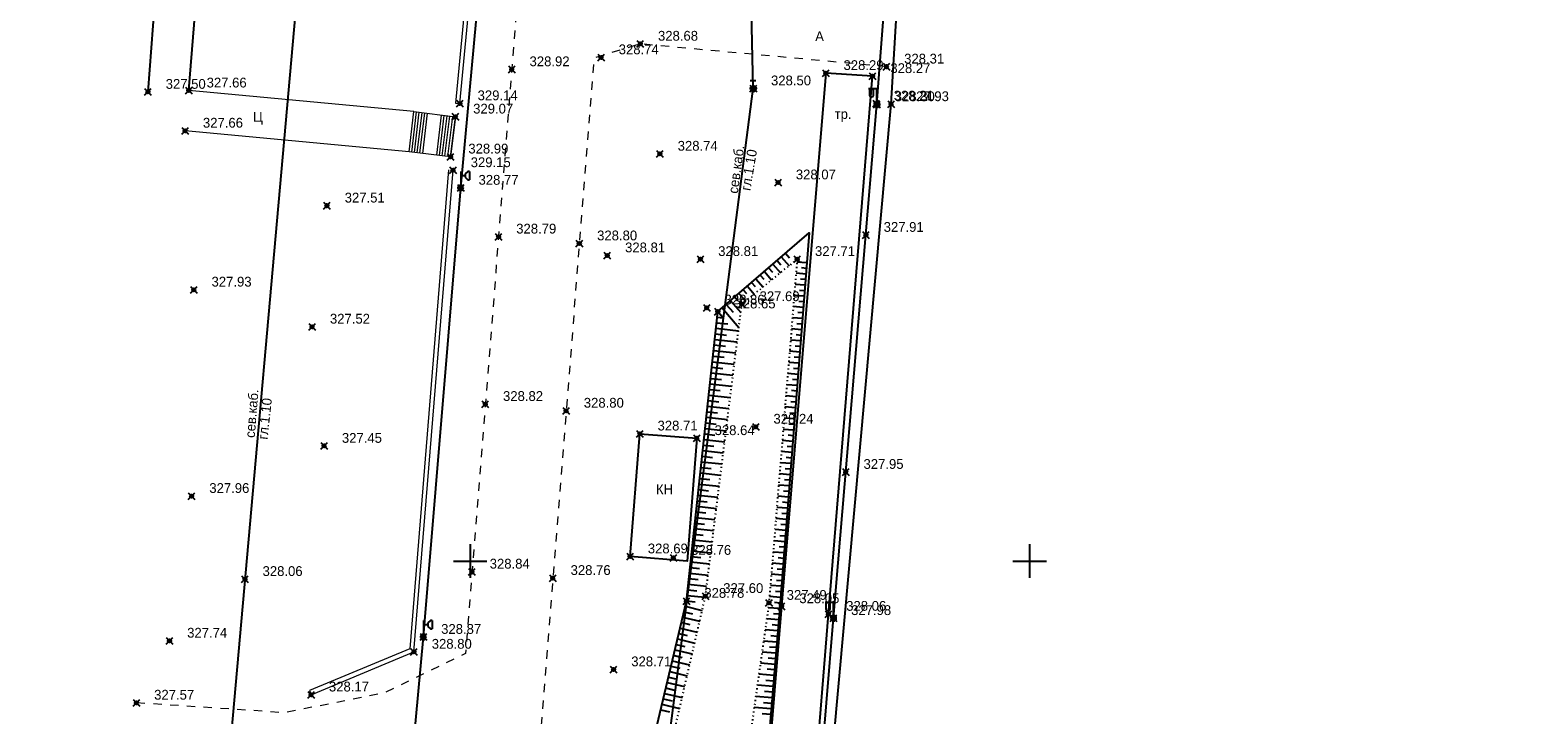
# Model space of a CAD drawing. Header units: metres. Extents: x 705573 to 711566, y 4301675 to 4311183.
# Tile 223 of 256: x 708239 to 708374, y 4310118 to 4310179. Entities that reach past the tile are written whole.
import ezdxf

# ---------------------------------------------------------------- set-up
doc = ezdxf.new("R2010")
doc.units = ezdxf.units.M
doc.header["$LTSCALE"] = 0.5
doc.header["$PDMODE"] = 35
doc.header["$PDSIZE"] = 0.3
for name, pattern in [('Auto_Street_NotBorder_Line_m1', [3, 1.5, -1.5]), ('ДОРОГИ_СТРОЯЩ', [9, 8, -1]), ('Контура низ откосов  Штриховая 0.1-0.5 - - - - - - -', [0.6, 0.1, -0.5])]:
    doc.linetypes.add(name, pattern=pattern)
for name, color, linetype in [('(001) Сетка', 92, 'Continuous'), ('(004) Точки рельефа', 7, 'Continuous'), ('(007) Здания', 7, 'Continuous'), ('(013) Газ', 30, 'ИК_Газопровод -------г--------'), ('(016) Кабель', 1, 'Continuous'), ('(019) Связь', 3, 'ИК_КАБ_СВЯЗИ'), ('(022) Возд. Линии', 7, 'Continuous'), ('(025) Дорога', 7, 'Continuous'), ('(035) Откосы', 7, 'Continuous')]:
    doc.layers.add(name, color=color, linetype=linetype)
doc.layers.add('AUTO#_ROADS_EXIST_L', color=7, linetype='Continuous', lineweight=15, true_color=0x000000)
doc.styles.add('BM-431', font='txt')
doc.styles.add('D-431', font='txt')
doc.styles.add('P-131', font='txt')
doc.styles.add('S', font='txtwr', dxfattribs={"oblique": 15})
doc.styles.get("Standard").update_dxf_attribs({"font": 'times.ttf'})
doc.linetypes.add('GAZ_VOZDUSH', pattern='A,1,-2,["~",Standard,S=3,R=0,X=-1.5,Y=-1.5],-1,10', length=14)
doc.linetypes.add('ИК_Газопровод -------г--------', pattern='A,9,-0.6,["Г",Standard,S=1.2,R=0,X=0,Y=-0.6],-1.2', length=10.8)
doc.linetypes.add('ИК_КАБ_СВЯЗИ', pattern='A,4,["o",Standard,S=0.5,R=0,X=0,Y=-0.125],4,-2', length=10)
doc.linetypes.add('ИК_Э_КАБ_ВН', pattern='A,8,-2,["<<",Standard,S=1,R=0,X=0,Y=-0.5],8,[">>",Standard,S=1,R=0,X=-1,Y=-0.5],-2', length=20)
doc.linetypes.add('ИК_Э_КАБ_НН', pattern='A,8,-2,["<",Standard,S=1,R=0,X=0,Y=-0.5],8,[">",Standard,S=1,R=0,X=-0.5,Y=-0.5],-2', length=20)

# ---------------------------------------------------------------- blocks, each defined once
blk = doc.blocks.new('*X15')
at = {"color": 0}
for p, q in [((9.69, 5.39), (10.3, 5.39)), ((9.71, 5.4), (10.29, 5.4)), ((9.72, 5.41), (10.27, 5.41)), ((9.74, 5.42), (10.26, 5.42)), ((9.75, 5.43), (10.24, 5.43)), ((9.77, 5.44), (10.22, 5.44)), ((9.79, 5.45), (10.2, 5.45)), ((9.82, 5.46), (10.18, 5.46)), ((9.85, 5.47), (10.15, 5.47)), ((9.88, 5.48), (10.11, 5.48)), ((9.94, 5.49), (10.05, 5.49)), ((9.5, 5.08), (10.49, 5.08)), ((9.5, 5.07), (10.49, 5.07)), ((9.5, 5.06), (10.49, 5.06)), ((9.5, 5.05), (10.49, 5.05)), ((9.5, 5.04), (10.49, 5.04)), ((9.5, 5.03), (10.49, 5.03)), ((9.5, 5.02), (10.5, 5.02)), ((9.5, 5.01), (10.5, 5.01)), ((9.5, 5), (10.5, 5)), ((9.5, 4.99), (10.5, 4.99)), ((9.5, 4.98), (10.5, 4.98)), ((9.5, 4.97), (10.5, 4.97)), ((9.5, 4.96), (10.49, 4.96)), ((9.5, 4.95), (10.49, 4.95)), ((9.5, 4.94), (10.49, 4.94)), ((9.5, 4.93), (10.49, 4.93)), ((9.5, 4.92), (10.49, 4.92)), ((9.5, 4.91), (10.49, 4.91)), ((9.5, 4.9), (10.49, 4.9)), ((9.51, 5.12), (10.48, 5.12)), ((9.51, 5.11), (10.48, 5.11)), ((9.51, 5.1), (10.48, 5.1)), ((9.51, 5.09), (10.49, 5.09)), ((9.51, 4.89), (10.49, 4.89)), ((9.51, 4.88), (10.48, 4.88)), ((9.51, 4.87), (10.48, 4.87)), ((9.51, 4.86), (10.48, 4.86)), ((9.52, 5.16), (10.47, 5.16)), ((9.52, 5.15), (10.47, 5.15)), ((9.52, 5.14), (10.47, 5.14)), ((9.52, 5.13), (10.48, 5.13)), ((9.52, 4.85), (10.48, 4.85)), ((9.52, 4.84), (10.47, 4.84)), ((9.52, 4.83), (10.47, 4.83)), ((9.53, 5.18), (10.46, 5.18)), ((9.53, 5.17), (10.46, 5.17)), ((9.53, 4.82), (10.47, 4.82)), ((9.53, 4.81), (10.46, 4.81)), ((9.53, 4.8), (10.46, 4.8)), ((9.54, 5.2), (10.45, 5.2)), ((9.54, 5.19), (10.46, 5.19)), ((9.54, 4.79), (10.45, 4.79)), ((9.54, 4.78), (10.45, 4.78)), ((9.55, 5.22), (10.44, 5.22)), ((9.55, 5.21), (10.45, 5.21)), ((9.55, 4.77), (10.44, 4.77)), ((9.55, 4.76), (10.44, 4.76)), ((9.56, 5.24), (10.43, 5.24)), ((9.56, 5.23), (10.44, 5.23)), ((9.56, 4.75), (10.43, 4.75)), ((9.56, 4.74), (10.43, 4.74)), ((9.57, 5.26), (10.42, 5.26)), ((9.57, 5.25), (10.43, 5.25)), ((9.57, 4.73), (10.42, 4.73)), ((9.58, 5.27), (10.41, 5.27)), ((9.58, 4.72), (10.41, 4.72)), ((9.58, 4.71), (10.41, 4.71)), ((9.59, 5.29), (10.4, 5.29)), ((9.59, 5.28), (10.41, 5.28)), ((9.59, 4.7), (10.4, 4.7)), ((9.6, 5.3), (10.39, 5.3)), ((9.6, 4.69), (10.39, 4.69)), ((9.61, 5.31), (10.38, 5.31)), ((9.61, 4.68), (10.39, 4.68)), ((9.61, 4.67), (10.38, 4.67)), ((9.62, 5.32), (10.37, 5.32)), ((9.62, 4.66), (10.37, 4.66)), ((9.63, 5.33), (10.37, 5.33)), ((9.63, 4.65), (10.36, 4.65)), ((9.64, 5.34), (10.36, 5.34)), ((9.64, 4.64), (10.35, 4.64)), ((9.65, 5.35), (10.35, 5.35)), ((9.65, 4.63), (10.34, 4.63)), ((9.66, 5.36), (10.34, 5.36)), ((9.66, 4.62), (10.33, 4.62)), ((9.67, 5.37), (10.32, 5.37)), ((9.67, 4.61), (10.32, 4.61)), ((9.68, 5.38), (10.31, 5.38)), ((9.69, 4.6), (10.31, 4.6)), ((9.7, 4.59), (10.29, 4.59)), ((9.71, 4.58), (10.28, 4.58)), ((9.73, 4.57), (10.26, 4.57)), ((9.75, 4.56), (10.25, 4.56)), ((9.76, 4.55), (10.23, 4.55)), ((9.78, 4.54), (10.21, 4.54)), ((9.81, 4.53), (10.18, 4.53)), ((9.83, 4.52), (10.16, 4.52)), ((9.87, 4.51), (10.12, 4.51)), ((9.91, 4.5), (10.08, 4.5))]:
    blk.add_line(p, q, dxfattribs=at)
blk = doc.blocks.new('I01070')
at = {"color": 0}
blk.add_circle((0.05, 0.03), 0.5, dxfattribs=at)
blk.add_blockref('*X15', (-9.95, -4.96), dxfattribs=at)
blk = doc.blocks.new('I0195')
at = {"layer": '(016) Кабель', "color": 0, "linetype": 'ИК_Э_КАБ_ВН'}
for p, q in [((-0.275, 0.74), (0.225, 0.74)), ((-0.025, 0.24), (-0.025, 0.74))]:
    blk.add_line(p, q, dxfattribs=at)
at = {"layer": '(016) Кабель', "color": 0, "linetype": 'ИК_Э_КАБ_ВН', "xscale": 0.5, "yscale": 0.5, "zscale": 0.5}
blk.add_blockref('I01070', (-0.025, -0.01), dxfattribs=at)
blk = doc.blocks.new('U1111')
for p, q in [((0.1, 0.45), (0.1, 2.95)), ((1.28934, 2.95), (0.85, 2.51066)), ((1.6, 2.95), (1.28934, 2.95)), ((1.6, 2.95), (1.6, 1.45)), ((0, 0.05), (0.1, 0.05)), ((0, -0.05), (0, 0.05)), ((0.1, 2.2), (0.85, 2.2)), ((0.1, 0.05), (0.1, -0.05)), ((0.85, 2.51066), (0.85, 1.88934)), ((0.85, 1.88934), (1.28934, 1.45)), ((1.28934, 1.45), (1.6, 1.45)), ((0.1, -0.05), (0, -0.05))]:
    blk.add_line(p, q)
blk.add_lwpolyline([(0.55, 0), (0.3, 0.433013), (-0.2, 0.433013), (-0.45, 0), (-0.2, -0.433013), (0.3, -0.433013)], close=True)
at = {"color": 4, "style": 'S', "oblique": 15}
blk.add_attdef('Z', (1.142936, -1.391276), '', height=2, dxfattribs=at)
blk = doc.blocks.new('f')
at = {"layer": '(022) Возд. Линии'}
for points in [[(0, 0.25), (0, 1.5)], [(0, 1.4), (0.75, 1.4)]]:
    blk.add_lwpolyline(points, dxfattribs=at)
blk.add_lwpolyline([(0.4875, 0.65), (0.4875, 0.65, 0.41421356), (0.65, 0.8125), (0.65, 1.4), (0.325, 1.4), (0.325, 0.8125, 0.41421356)], format="xyb", close=True, dxfattribs=at)
blk.add_circle((0, 0), 0.25, dxfattribs=at)
blk = doc.blocks.new('Setka')
at = {"layer": '(001) Сетка'}
for p, q in [((0, 1.5), (0, -1.5)), ((-1.5, 0), (1.5, 0))]:
    blk.add_line(p, q, dxfattribs=at)

msp = doc.modelspace()

# ---------------------------------------------------------------- linework, layer by layer
at = {"layer": '(007) Здания', "elevation": 328.64}
msp.add_lwpolyline([(708292.76, 4310131.8), (708293.63, 4310142.78), (708298.72, 4310142.38), (708297.85, 4310131.4)], close=True, dxfattribs=at)
at = {"layer": '(013) Газ', "linetype": 'GAZ_VOZDUSH', "elevation": 325.11, "flags": 128}
msp.add_lwpolyline([(708293.17, 4309888.33), (708293.43, 4309892.82), (708297.72, 4309952.74), (708299.67, 4309975.35), (708302.24, 4310005.24), (708309.53, 4310099.74), (708316.08, 4310172.22), (708316.82, 4310184.22), (708322.06, 4310238.18), (708325.31, 4310270.62), (708325.82, 4310282.59), (708330.36, 4310335.87), (708333.8, 4310369.81), (708336.8, 4310397.69), (708339.73, 4310444.65), (708351.36, 4310581.81), (708352.68, 4310593.82)], dxfattribs=at)
at = {"layer": '(016) Кабель', "linetype": 'ИК_Э_КАБ_НН', "flags": 128}
for points, elevation in [([(708148.16, 4308651.7), (708151.5, 4308692.41), (708155.95, 4308744.12), (708160.09, 4308792.08), (708165.82, 4308866.03), (708169.05, 4308905.96), (708172.4, 4308947.61), (708175.76, 4308988.14), (708178.98, 4309025.59), (708182.2, 4309063.2), (708185.81, 4309103.87), (708189.13, 4309144.32), (708192.28, 4309183.21), (708195.86, 4309224.8), (708198.74, 4309260.8), (708202.87, 4309309.74), (708206.45, 4309354.35), (708209.62, 4309392.71), (708214, 4309431.24), (708217.89, 4309470.55), (708222.29, 4309519.97), (708227.65, 4309584.99), (708230.7, 4309620.04), (708233.6, 4309650.66), (708236.61, 4309686.64), (708239.92, 4309725.26), (708242.96, 4309758.87), (708245.88, 4309791.49), (708249.04, 4309830.22), (708251.64, 4309862.09), (708254.55, 4309895.44), (708258.53, 4309939.87), (708262.1, 4309983.75), (708265.01, 4310017.02), (708267.69, 4310050.03), (708270.44, 4310083.37), (708274.29, 4310124.62), (708277.62, 4310164.75), (708280.24, 4310192.85), (708282.13, 4310214.07), (708285.19, 4310249.54), (708287.52, 4310279.26), (708289.72, 4310303.87), (708292.58, 4310337.27), (708295.61, 4310373.42), (708298.17, 4310403.78), (708301.1, 4310436.1), (708303.91, 4310468.22), (708306.25, 4310494.56), (708309.27, 4310529.23), (708312.33, 4310564.7), (708314.66, 4310594.42), (708316.85, 4310619.03), (708319.71, 4310652.44), (708322.75, 4310688.58), (708325.31, 4310718.94), (708328.24, 4310751.26), (708331.05, 4310783.38), (708331.61, 4310789.72), (708333.7, 4310812.99), (708337.04, 4310851.18), (708340.04, 4310884.75)], 325.95), ([(708249.98, 4309448.25), (708250.82, 4309461.23), (708251.56, 4309472.59), (708252.37, 4309485.22), (708253.05, 4309496.01), (708253.79, 4309508.81), (708254.64, 4309521.64), (708255.64, 4309538.1), (708256.6, 4309553.52), (708257.47, 4309567.87), (708258.35, 4309582.75), (708259.41, 4309598.84), (708260.34, 4309614.66), (708261.4, 4309630.44), (708264.54, 4309650.76), (708266.18, 4309665.81), (708267.36, 4309680.25), (708268.37, 4309695.79), (708269.84, 4309708.97), (708271.83, 4309722.11), (708273.67, 4309736.3), (708275.51, 4309750.06), (708277.38, 4309764.17), (708281.75, 4309793.37), (708283.6, 4309807.83), (708285.41, 4309822.08), (708287.07, 4309840.64), (708288.45, 4309855.73), (708289.84, 4309870.63), (708291.18, 4309885.31), (708292.54, 4309900.56), (708294.03, 4309916.06), (708295.51, 4309930.43), (708296.08, 4309944.84), (708297.37, 4309960.08), (708298.66, 4309975.43), (708299.85, 4309990.43), (708301.08, 4310005.49), (708302.33, 4310020.38), (708303.54, 4310035.46), (708306.01, 4310065.8), (708308.44, 4310096.04), (708310.93, 4310126.29), (708314.82, 4310172.2), (708316.07, 4310188.57), (708317.42, 4310204.65), (708318.74, 4310219.74), (708320, 4310234.38), (708321.35, 4310251.4), (708322.65, 4310267.03), (708323.92, 4310281.67), (708325.2, 4310294.86), (708326.52, 4310309.66), (708327.98, 4310325.44), (708329.16, 4310339.64), (708330.36, 4310354.66), (708331.56, 4310369.68), (708332.68, 4310383.86), (708333.9, 4310399.49), (708335.11, 4310414.63), (708336.22, 4310429.52), (708337.47, 4310444.6), (708338.55, 4310458.92), (708339.66, 4310474.15), (708340.94, 4310489.46), (708342.08, 4310504.5), (708343.18, 4310519.21), (708344.31, 4310533.97), (708345.45, 4310549.01), (708346.64, 4310563.7), (708347.81, 4310578.67), (708349.63, 4310594.21), (708351.15, 4310608.62), (708352.72, 4310623.44), (708355.71, 4310653.82), (708356.97, 4310668.51), (708358.29, 4310683.34), (708359.52, 4310698.1), (708360.79, 4310713.24), (708362.12, 4310728.19), (708363.03, 4310739.63), (708364.29, 4310753.04), (708365.8, 4310768.68), (708367.15, 4310784.56), (708368.42, 4310800.66), (708369.71, 4310816.35), (708373.89, 4310867.76)], 326.89)]:
    msp.add_lwpolyline(points, dxfattribs=dict(at, elevation=elevation))
at = {"layer": '(019) Связь', "flags": 128}
for points, elevation in [([(708317.15, 4310791), (708301.02, 4310609.69), (708256.74, 4310111.97), (708241.57, 4309932.29), (708189.21, 4309312.33), (708166.33, 4308981.07), (708160.32, 4308915.54), (708146.62, 4308758.23), (708137.03, 4308632.5), (708137.03, 4308632.5), (708137.03, 4308632.5), (708136.9, 4308567.22), (708136.89, 4308563.9)], 324.81), ([(708153.01, 4308571.82), (708156.99, 4308609.51), (708156.99, 4308609.51), (708174.15, 4308666.96), (708174.32, 4308670.73), (708195.36, 4308919.93), (708204.07, 4309029.86), (708218.91, 4309205.25), (708226.16, 4309224.91), (708236.6, 4309425.45), (708237.56, 4309445.94), (708241.53, 4309518.71), (708251.54, 4309611.08), (708253.16, 4309631.29), (708257.43, 4309700.42), (708258.88, 4309712.26), (708269.33, 4309836.62), (708270.39, 4309849.38), (708278.27, 4309932.28), (708280.62, 4309944.7), (708295.32, 4310108.26), (708303.77, 4310173.62), (708303.35, 4310191.01), (708305.19, 4310238.89), (708306.7, 4310249.89), (708308.61, 4310273.09), (708309.89, 4310281.81), (708320.55, 4310401.57), (708321.59, 4310412.94), (708336.89, 4310582.46), (708345.29, 4310694.49), (708346.98, 4310695.56), (708355.08, 4310696.93), (708358.13, 4310696.44)], 325.73)]:
    msp.add_lwpolyline(points, dxfattribs=dict(at, elevation=elevation))
at = {"layer": '(025) Дорога', "flags": 128}
for points, elevation in [([(708253.32, 4310173.44), (708258.25, 4310233.96), (708264.13, 4310304.06), (708268.68, 4310357.49), (708272.95, 4310408), (708275.64, 4310448.81), (708271.65, 4310449.07), (708268.96, 4310408.3), (708264.7, 4310357.83), (708260.15, 4310304.4), (708254.27, 4310234.3), (708249.66, 4310173.32)], 325.95), ([(708291.24, 4309942.55), (708295.45, 4309942.57), (708300.55, 4310004.93), (708303.15, 4310036.54), (708305.71, 4310067.84), (708308.05, 4310096.39), (708310.48, 4310126.67), (708314.43, 4310174.72), (708310.25, 4310175), (708306.29, 4310127.36), (708303.82, 4310097.58), (708301.47, 4310068.28), (708298.91, 4310036.7), (708296.36, 4310005.5), (708293.83, 4309974.81), (708291.24, 4309942.55)], 327.17)]:
    msp.add_lwpolyline(points, dxfattribs=dict(at, elevation=elevation))
at = {"layer": '(035) Откосы'}
for p, q in [((708305.9, 4310158.26, 327.27), (708306.24, 4310157.87, 327.27)), ((708306.27, 4310158.59, 327.27), (708306.96, 4310157.79, 327.27)), ((708306.65, 4310158.92, 327.27), (708307, 4310158.51, 327.27)), ((708308.56, 4310158.05, 327.27), (708307.67, 4310158.12, 327.27)), ((708304.38, 4310156.96, 327.27), (708304.7, 4310156.58, 327.27)), ((708304.76, 4310157.28, 327.27), (708305.41, 4310156.53, 327.27)), ((708305.14, 4310157.61, 327.27), (708305.47, 4310157.23, 327.27)), ((708305.52, 4310157.94, 327.27), (708306.19, 4310157.16, 327.27)), ((708308.48, 4310157.05, 327.27), (708307.59, 4310157.12, 327.27)), ((708308.52, 4310157.55, 327.27), (708308.07, 4310157.59, 327.27)), ((708302.87, 4310155.65, 327.27), (708303.17, 4310155.3, 327.27)), ((708303.25, 4310155.98, 327.27), (708303.86, 4310155.26, 327.27)), ((708303.62, 4310156.3, 327.27), (708303.94, 4310155.94, 327.27)), ((708304, 4310156.63, 327.27), (708304.64, 4310155.89, 327.27)), ((708308.4, 4310156.06, 327.27), (708307.5, 4310156.13, 327.27)), ((708308.36, 4310155.56, 327.27), (708307.91, 4310155.59, 327.27)), ((708308.44, 4310156.56, 327.27), (708307.99, 4310156.59, 327.27)), ((708300.98, 4310154.02, 327.27), (708302.48, 4310152.27, 327.27)), ((708301.35, 4310154.34, 327.27), (708301.96, 4310153.64, 327.27)), ((708301.73, 4310154.67, 327.27), (708302.65, 4310153.61, 327.27)), ((708302.11, 4310155, 327.27), (708302.4, 4310154.66, 327.27)), ((708302.49, 4310155.32, 327.27), (708303.09, 4310154.63, 327.27)), ((708308.24, 4310154.06, 327.27), (708307.34, 4310154.14, 327.27)), ((708308.32, 4310155.06, 327.27), (708307.42, 4310155.13, 327.27)), ((708308.28, 4310154.56, 327.27), (708307.83, 4310154.6, 327.27)), ((708300.49, 4310152.7, 327.27), (708301.5, 4310152.59, 327.27)), ((708300.54, 4310153.19, 327.27), (708301.08, 4310153.14, 327.27)), ((708300.6, 4310153.69, 327.27), (708301.08, 4310153.14, 327.27)), ((708308.17, 4310153.07, 327.27), (708307.26, 4310153.14, 327.27)), ((708308.2, 4310153.57, 327.27), (708307.75, 4310153.6, 327.27)), ((708300.38, 4310151.7, 327.27), (708301.38, 4310151.59, 327.27)), ((708300.44, 4310152.2, 327.27), (708302.44, 4310151.98, 327.27)), ((708308.09, 4310152.07, 327.27), (708307.18, 4310152.14, 327.27)), ((708308.05, 4310151.57, 327.27), (708307.59, 4310151.61, 327.27)), ((708308.13, 4310152.57, 327.27), (708307.67, 4310152.6, 327.27)), ((708300.22, 4310150.21, 327.27), (708302.2, 4310150, 327.27)), ((708300.27, 4310150.71, 327.27), (708301.27, 4310150.6, 327.27)), ((708300.33, 4310151.21, 327.27), (708302.32, 4310150.99, 327.27)), ((708307.93, 4310150.08, 327.27), (708307.01, 4310150.15, 327.27)), ((708308.01, 4310151.07, 327.27), (708307.1, 4310151.15, 327.27)), ((708307.97, 4310150.58, 327.27), (708307.51, 4310150.61, 327.27)), ((708300.06, 4310148.72, 327.27), (708301.04, 4310148.61, 327.27)), ((708300.11, 4310149.22, 327.27), (708302.07, 4310149.01, 327.27)), ((708300.17, 4310149.71, 327.27), (708301.15, 4310149.61, 327.27)), ((708307.85, 4310149.08, 327.27), (708306.93, 4310149.15, 327.27)), ((708307.81, 4310148.58, 327.27), (708307.35, 4310148.62, 327.27)), ((708307.89, 4310149.58, 327.27), (708307.43, 4310149.62, 327.27)), ((708299.95, 4310147.73, 327.27), (708300.92, 4310147.62, 327.27)), ((708300.01, 4310148.22, 327.27), (708301.95, 4310148.01, 327.27)), ((708307.77, 4310148.08, 327.27), (708306.85, 4310148.16, 327.27)), ((708307.73, 4310147.59, 327.27), (708307.27, 4310147.62, 327.27)), ((708299.79, 4310146.24, 327.27), (708301.7, 4310146.03, 327.27)), ((708299.84, 4310146.73, 327.27), (708300.8, 4310146.63, 327.27)), ((708299.9, 4310147.23, 327.27), (708301.83, 4310147.02, 327.27)), ((708307.62, 4310146.09, 327.27), (708306.69, 4310146.16, 327.27)), ((708307.69, 4310147.09, 327.27), (708306.77, 4310147.16, 327.27)), ((708307.65, 4310146.59, 327.27), (708307.19, 4310146.63, 327.27)), ((708299.63, 4310144.74, 327.27), (708300.57, 4310144.64, 327.27)), ((708299.68, 4310145.24, 327.27), (708301.58, 4310145.04, 327.27)), ((708299.74, 4310145.74, 327.27), (708300.69, 4310145.64, 327.27)), ((708307.54, 4310145.09, 327.27), (708306.6, 4310145.17, 327.27)), ((708307.5, 4310144.6, 327.27), (708307.03, 4310144.63, 327.27)), ((708307.58, 4310145.59, 327.27), (708307.11, 4310145.63, 327.27)), ((708299.47, 4310143.25, 327.27), (708301.33, 4310143.05, 327.27)), ((708299.52, 4310143.75, 327.27), (708300.46, 4310143.65, 327.27)), ((708299.58, 4310144.25, 327.27), (708301.46, 4310144.04, 327.27)), ((708307.46, 4310144.1, 327.27), (708306.52, 4310144.17, 327.27)), ((708307.42, 4310143.6, 327.27), (708306.95, 4310143.64, 327.27)), ((708299.36, 4310142.26, 327.27), (708301.21, 4310142.06, 327.27)), ((708299.41, 4310142.76, 327.27), (708300.34, 4310142.66, 327.27)), ((708307.3, 4310142.1, 327.27), (708306.36, 4310142.18, 327.27)), ((708307.38, 4310143.1, 327.27), (708306.44, 4310143.17, 327.27)), ((708307.34, 4310142.6, 327.27), (708306.87, 4310142.64, 327.27)), ((708299.2, 4310140.77, 327.27), (708300.11, 4310140.67, 327.27)), ((708299.25, 4310141.27, 327.27), (708301.09, 4310141.07, 327.27)), ((708299.31, 4310141.76, 327.27), (708300.23, 4310141.66, 327.27)), ((708307.22, 4310141.11, 327.27), (708306.28, 4310141.18, 327.27)), ((708307.18, 4310140.61, 327.27), (708306.71, 4310140.65, 327.27)), ((708307.26, 4310141.61, 327.27), (708306.79, 4310141.64, 327.27)), ((708299.04, 4310139.28, 327.27), (708300.84, 4310139.08, 327.27)), ((708299.09, 4310139.77, 327.27), (708300, 4310139.68, 327.27)), ((708299.14, 4310140.27, 327.27), (708300.96, 4310140.08, 327.27)), ((708307.07, 4310139.11, 327.27), (708306.11, 4310139.19, 327.27)), ((708307.14, 4310140.11, 327.27), (708306.2, 4310140.19, 327.27)), ((708307.1, 4310139.61, 327.27), (708306.63, 4310139.65, 327.27)), ((708298.93, 4310138.28, 327.27), (708300.71, 4310138.09, 327.27)), ((708298.98, 4310138.78, 327.27), (708299.88, 4310138.68, 327.27)), ((708306.99, 4310138.12, 327.27), (708306.03, 4310138.19, 327.27)), ((708307.03, 4310138.62, 327.27), (708306.55, 4310138.65, 327.27)), ((708298.77, 4310136.79, 327.27), (708299.65, 4310136.7, 327.27)), ((708298.82, 4310137.29, 327.27), (708300.59, 4310137.1, 327.27)), ((708298.88, 4310137.79, 327.27), (708299.76, 4310137.69, 327.27)), ((708306.91, 4310137.12, 327.27), (708305.95, 4310137.2, 327.27)), ((708306.87, 4310136.62, 327.27), (708306.39, 4310136.66, 327.27)), ((708306.95, 4310137.62, 327.27), (708306.47, 4310137.66, 327.27)), ((708298.61, 4310135.3, 327.27), (708300.34, 4310135.11, 327.27)), ((708298.66, 4310135.8, 327.27), (708299.53, 4310135.7, 327.27)), ((708298.71, 4310136.3, 327.27), (708300.47, 4310136.11, 327.27)), ((708306.75, 4310135.13, 327.27), (708305.79, 4310135.2, 327.27)), ((708306.83, 4310136.12, 327.27), (708305.87, 4310136.2, 327.27)), ((708306.79, 4310135.63, 327.27), (708306.31, 4310135.66, 327.27)), ((708298.45, 4310133.81, 327.27), (708299.3, 4310133.72, 327.27)), ((708298.5, 4310134.31, 327.27), (708300.22, 4310134.12, 327.27)), ((708298.55, 4310134.8, 327.27), (708299.42, 4310134.71, 327.27)), ((708306.67, 4310134.13, 327.27), (708305.71, 4310134.21, 327.27)), ((708306.71, 4310134.63, 327.27), (708306.23, 4310134.67, 327.27)), ((708298.34, 4310132.82, 327.27), (708299.19, 4310132.73, 327.27)), ((708298.39, 4310133.31, 327.27), (708300.1, 4310133.13, 327.27)), ((708306.59, 4310133.13, 327.27), (708305.62, 4310133.21, 327.27)), ((708306.55, 4310132.64, 327.27), (708306.07, 4310132.67, 327.27)), ((708306.63, 4310133.63, 327.27), (708306.15, 4310133.67, 327.27)), ((708298.18, 4310131.33, 327.27), (708299.85, 4310131.15, 327.27)), ((708298.23, 4310131.82, 327.27), (708299.07, 4310131.73, 327.27)), ((708298.28, 4310132.32, 327.27), (708299.97, 4310132.14, 327.27)), ((708306.44, 4310131.14, 327.27), (708305.46, 4310131.22, 327.27)), ((708306.52, 4310132.14, 327.27), (708305.54, 4310132.21, 327.27)), ((708306.48, 4310131.64, 327.27), (708305.99, 4310131.68, 327.27)), ((708298.02, 4310129.84, 327.27), (708298.84, 4310129.75, 327.27)), ((708298.07, 4310130.33, 327.27), (708299.73, 4310130.15, 327.27)), ((708298.12, 4310130.83, 327.27), (708298.96, 4310130.74, 327.27)), ((708306.36, 4310130.14, 327.27), (708305.38, 4310130.22, 327.27)), ((708306.4, 4310130.64, 327.27), (708305.91, 4310130.68, 327.27)), ((708297.91, 4310128.84, 327.27), (708298.72, 4310128.75, 327.27)), ((708297.96, 4310129.34, 327.27), (708299.6, 4310129.16, 327.27)), ((708306.28, 4310129.15, 327.27), (708305.3, 4310129.22, 327.27)), ((708306.24, 4310128.65, 327.27), (708305.75, 4310128.69, 327.27)), ((708306.32, 4310129.65, 327.27), (708305.83, 4310129.68, 327.27)), ((708297.69, 4310127.36, 327.27), (708299.2, 4310127, 327.27)), ((708297.8, 4310127.85, 327.27), (708298.58, 4310127.76, 327.27)), ((708297.85, 4310128.34, 327.27), (708299.47, 4310128.17, 327.27)), ((708306.12, 4310127.15, 327.27), (708305.11, 4310127.23, 327.27)), ((708306.2, 4310128.15, 327.27), (708305.21, 4310128.23, 327.27)), ((708306.16, 4310127.65, 327.27), (708305.67, 4310127.69, 327.27)), ((708297.34, 4310125.9, 327.27), (708298.1, 4310125.72, 327.27)), ((708297.45, 4310126.39, 327.27), (708298.98, 4310126.03, 327.27)), ((708297.57, 4310126.87, 327.27), (708298.33, 4310126.69, 327.27)), ((708306.04, 4310126.16, 327.27), (708304.97, 4310126.25, 327.27)), ((708306, 4310125.66, 327.27), (708305.45, 4310125.71, 327.27)), ((708306.08, 4310126.66, 327.27), (708305.56, 4310126.7, 327.27)), ((708296.99, 4310124.44, 327.27), (708298.53, 4310124.08, 327.27)), ((708297.11, 4310124.93, 327.27), (708297.87, 4310124.75, 327.27)), ((708297.22, 4310125.42, 327.27), (708298.75, 4310125.05, 327.27)), ((708305.96, 4310125.16, 327.27), (708304.83, 4310125.26, 327.27)), ((708305.91, 4310124.66, 327.27), (708305.34, 4310124.71, 327.27)), ((708296.76, 4310123.47, 327.27), (708298.3, 4310123.1, 327.27)), ((708296.88, 4310123.96, 327.27), (708297.65, 4310123.77, 327.27)), ((708305.79, 4310123.17, 327.27), (708304.55, 4310123.27, 327.27)), ((708305.87, 4310124.17, 327.27), (708304.69, 4310124.26, 327.27)), ((708305.83, 4310123.67, 327.27), (708305.22, 4310123.72, 327.27)), ((708296.41, 4310122.01, 327.27), (708297.19, 4310121.83, 327.27)), ((708296.53, 4310122.5, 327.27), (708298.08, 4310122.13, 327.27)), ((708296.64, 4310122.98, 327.27), (708297.42, 4310122.8, 327.27)), ((708305.71, 4310122.17, 327.27), (708304.41, 4310122.28, 327.27)), ((708305.66, 4310121.67, 327.27), (708305, 4310121.73, 327.27)), ((708305.75, 4310122.67, 327.27), (708305.11, 4310122.72, 327.27)), ((708296.07, 4310120.55, 327.27), (708297.63, 4310120.18, 327.27)), ((708296.18, 4310121.04, 327.27), (708296.96, 4310120.85, 327.27)), ((708296.3, 4310121.53, 327.27), (708297.85, 4310121.15, 327.27)), ((708305.54, 4310120.18, 327.27), (708304.13, 4310120.3, 327.27)), ((708305.62, 4310121.18, 327.27), (708304.27, 4310121.29, 327.27)), ((708305.58, 4310120.68, 327.27), (708304.89, 4310120.74, 327.27)), ((708295.72, 4310119.09, 327.27), (708296.51, 4310118.91, 327.27)), ((708295.83, 4310119.58, 327.27), (708297.4, 4310119.21, 327.27)), ((708295.95, 4310120.07, 327.27), (708296.73, 4310119.88, 327.27)), ((708305.46, 4310119.18, 327.27), (708303.99, 4310119.31, 327.27)), ((708305.5, 4310119.68, 327.27), (708304.78, 4310119.74, 327.27)), ((708295.49, 4310118.12, 327.27), (708296.28, 4310117.93, 327.27)), ((708295.6, 4310118.61, 327.27), (708297.18, 4310118.23, 327.27)), ((708305.37, 4310118.19, 327.27), (708303.85, 4310118.32, 327.27)), ((708305.33, 4310117.69, 327.27), (708304.55, 4310117.75, 327.27)), ((708305.41, 4310118.69, 327.27), (708304.67, 4310118.75, 327.27))]:
    msp.add_line(p, q, dxfattribs=at)
at = {"layer": '(035) Откосы', "elevation": 327.27, "flags": 128}
msp.add_lwpolyline([(708300.6, 4310153.69), (708308.77, 4310160.74), (708306.11, 4310126.93), (708303.59, 4310096.96), (708301.21, 4310067.93), (708298.67, 4310036.33), (708296.24, 4310007.3), (708293.41, 4309974.47), (708291.42, 4309950.27), (708291.03, 4309946.58), (708287.78, 4309945.27), (708282.61, 4309945.27), (708278.38, 4309945.38), (708276.4, 4309947.8), (708273.76, 4309950.2), (708277.82, 4309996.72), (708284.91, 4310069.51), (708287.93, 4310101.67), (708293.32, 4310109.01), (708297.8, 4310127.83)], close=True, dxfattribs=at)
at = {"layer": '(035) Откосы', "linetype": 'Контура низ откосов  Штриховая 0.1-0.5 - - - - - - -', "elevation": 326.62}
msp.add_lwpolyline([(708278.06, 4309947.31), (708276.51, 4309948.3), (708275.02, 4309951.25), (708280.04, 4309996.61), (708287.53, 4310070.08), (708289.92, 4310100.74), (708295.06, 4310109.02), (708299.49, 4310128.26), (708302.74, 4310154.35), (708307.69, 4310158.38), (708305.17, 4310127.66), (708300.92, 4310097.65), (708299.98, 4310068.25), (708297.39, 4310036.88), (708295.02, 4310008.22), (708291.82, 4309975.58), (708289.75, 4309949.39), (708287.95, 4309948.22), (708283.72, 4309947.44), (708280.16, 4309946.92), (708278.06, 4309947.31)], dxfattribs=at)
at = {"color": 0, "linetype": 'ByBlock', "lineweight": -2, "transparency": 16777216}
for p in [(708293.67, 4310177.61, 328.68), (708282.18, 4310175.34, 328.92), (708290.16, 4310176.41, 328.75), (708315.67, 4310175.58, 328.31), (708310.25, 4310175, 328.29), (708314.43, 4310174.72, 328.27), (708249.66, 4310173.32, 327.5), (708253.32, 4310173.44, 327.66), (708303.77, 4310173.62, 328.5), (708277.55, 4310172.3, 329.14), (708314.74, 4310172.28, 328.21), (708314.82, 4310172.2, 328.31), (708316.08, 4310172.22, 327.93), (708277.14, 4310171.11, 329.07), (708252.99, 4310169.85, 327.66), (708276.71, 4310167.53, 328.99), (708295.42, 4310167.79, 328.74), (708276.93, 4310166.32, 329.15), (708277.62, 4310164.75, 328.77), (708305.98, 4310165.23, 328.07), (708265.66, 4310163.16, 327.51), (708313.83, 4310160.54, 327.91), (708281, 4310160.38, 328.79), (708288.22, 4310159.78, 328.8), (708290.72, 4310158.71, 328.81), (708299.04, 4310158.38, 328.81), (708307.69, 4310158.38, 327.71), (708253.76, 4310155.64, 327.93), (708299.61, 4310154.04, 328.86), (708300.6, 4310153.69, 328.65), (708302.74, 4310154.35, 327.69), (708264.34, 4310152.34, 327.52), (708279.81, 4310145.43, 328.82), (708287.04, 4310144.82, 328.8), (708303.99, 4310143.4, 328.24), (708265.41, 4310141.69, 327.45), (708293.63, 4310142.78, 328.71), (708298.72, 4310142.38, 328.64), (708312.03, 4310139.36, 327.95), (708253.57, 4310137.2, 327.96), (708292.76, 4310131.8, 328.69), (708296.63, 4310131.68, 328.76), (708258.33, 4310129.79, 328.06), (708278.62, 4310130.44, 328.84), (708285.85, 4310129.87, 328.76), (708299.49, 4310128.26, 327.6), (708297.8, 4310127.83, 328.79), (708305.17, 4310127.66, 327.49), (708306.29, 4310127.36, 328.05), (708310.48, 4310126.67, 328.06), (708310.93, 4310126.29, 327.98), (708251.59, 4310124.28, 327.74), (708274.29, 4310124.62, 328.87), (708273.44, 4310123.29, 328.81), (708291.28, 4310121.71, 328.71), (708248.63, 4310118.74, 327.57), (708264.25, 4310119.46, 328.17)]:
    msp.add_point(p, dxfattribs=at)
at = {"layer": 'AUTO#_ROADS_EXIST_L', "linetype": 'Auto_Street_NotBorder_Line_m1', "lineweight": 15, "flags": 128}
for points in [[(708272.38, 4310452.43), (708287.27, 4310452.43), (708295.17, 4310451.31), (708301.08, 4310448.1), (708304.91, 4310444.52), (708292.79, 4310303.74), (708292.79, 4310303.74), (708291.14, 4310283.51), (708282.88, 4310184.09), (708278.05, 4310123.14), (708270.81, 4310119.62), (708261.89, 4310117.85), (708248.63, 4310118.74)], [(708315.67, 4310175.58), (708293.67, 4310177.61), (708289.54, 4310176.35), (708280.92, 4310067.7), (708274, 4309995.71), (708270.52, 4309953.1), (708269.88, 4309945.53), (708272.55, 4309942.07), (708276.73, 4309940.48), (708300.56, 4309940.48)]]:
    msp.add_lwpolyline(points, dxfattribs=at)
at = {"layer": 'AUTO#_ROADS_EXIST_L', "lineweight": 15, "flags": 128}
for points, elevation in [([(708281.14, 4310214.21), (708277.15, 4310172.33), (708277.55, 4310172.3), (708281.54, 4310214.17)], 328.79), ([(708273.44, 4310171.56), (708253.32, 4310173.44)], 328.99), ([(708273.24, 4310167.95), (708273.67, 4310171.53)], 328.99), ([(708273.48, 4310167.92), (708273.92, 4310171.5)], 328.99), ([(708273.73, 4310167.89), (708274.17, 4310171.47)], 328.99), ([(708273.98, 4310167.86), (708274.41, 4310171.44)], 328.99), ([(708274.23, 4310167.83), (708274.66, 4310171.41)], 328.99), ([(708275.47, 4310167.68), (708275.9, 4310171.26)], 328.99), ([(708275.72, 4310167.65), (708276.15, 4310171.23)], 328.99), ([(708275.97, 4310167.62), (708276.4, 4310171.2)], 328.99), ([(708276.21, 4310167.59), (708276.65, 4310171.17)], 328.99), ([(708276.46, 4310167.56), (708276.9, 4310171.14)], 328.99), ([(708276.71, 4310167.53), (708277.14, 4310171.11)], 328.99), ([(708273, 4310167.98), (708252.99, 4310169.85)], 328.99)]:
    msp.add_lwpolyline(points, dxfattribs=dict(at, elevation=elevation))
at = {"layer": 'AUTO#_ROADS_EXIST_L', "lineweight": 15, "elevation": 328.99, "flags": 128}
msp.add_lwpolyline([(708273.44, 4310171.56), (708277.14, 4310171.11), (708276.71, 4310167.53), (708273, 4310167.98)], close=True, dxfattribs=at)
at = {"layer": 'AUTO#_ROADS_EXIST_L', "elevation": 329.15, "flags": 128}
msp.add_lwpolyline([(708276.53, 4310166.35), (708273.06, 4310123.56), (708264.1, 4310119.83), (708264.25, 4310119.46), (708273.44, 4310123.29), (708276.93, 4310166.32)], dxfattribs=at)

# ---------------------------------------------------------------- block references
at = {"layer": '(001) Сетка'}
for p in [(708278.46, 4310131.4), (708328.46, 4310131.4)]:
    msp.add_blockref('Setka', p, dxfattribs=at)
at = {"layer": '(019) Связь', "color": 0}
msp.add_blockref('I0195', (708303.77, 4310173.61, 327.54), dxfattribs=at)
at = {"layer": '(022) Возд. Линии', "xscale": -1}
for p in [(708314.82, 4310172.2, 326.89), (708310.93, 4310126.29, 326.89)]:
    msp.add_blockref('f', p, dxfattribs=at)
at = {"layer": '(022) Возд. Линии', "xscale": 0.5, "yscale": 0.5, "zscale": 0.5}
for p in [(708277.6, 4310164.75, 325.95), (708274.26, 4310124.62, 325.95)]:
    msp.add_blockref('U1111', p, dxfattribs=at)

# ---------------------------------------------------------------- texts
at = {"layer": '(004) Точки рельефа', "style": 'D-431'}
for s, p in [('328.68', (708295.25, 4310177.9, 328.68)), ('328.74', (708291.74, 4310176.69, 328.75)), ('328.92', (708283.77, 4310175.62, 328.92)), ('328.29', (708311.83, 4310175.28, 328.29)), ('328.27', (708316.02, 4310175.01, 328.27)), ('328.31', (708317.25, 4310175.86, 328.31)), ('327.50', (708251.25, 4310173.6, 327.5)), ('327.66', (708254.91, 4310173.72, 327.66)), ('328.50', (708305.35, 4310173.91, 328.5)), ('329.14', (708279.13, 4310172.58, 329.14)), ('328.21', (708316.32, 4310172.56, 328.21)), ('328.30', (708316.41, 4310172.49, 328.31)), ('327.93', (708317.67, 4310172.5, 327.93)), ('329.07', (708278.73, 4310171.39, 329.07)), ('327.66', (708254.58, 4310170.13, 327.66)), ('328.74', (708297.01, 4310168.07, 328.74)), ('328.99', (708278.3, 4310167.82, 328.99)), ('329.15', (708278.51, 4310166.6, 329.15)), ('328.07', (708307.57, 4310165.51, 328.07)), ('328.77', (708279.21, 4310165.03, 328.77)), ('327.51', (708267.25, 4310163.44, 327.51)), ('328.79', (708282.58, 4310160.67, 328.79)), ('328.80', (708289.81, 4310160.06, 328.8)), ('327.91', (708315.42, 4310160.82, 327.91)), ('328.81', (708292.31, 4310158.99, 328.81)), ('328.81', (708300.63, 4310158.66, 328.81)), ('327.71', (708309.28, 4310158.66, 327.71)), ('327.93', (708255.35, 4310155.93, 327.93)), ('327.69', (708304.33, 4310154.63, 327.69)), ('328.86', (708301.2, 4310154.33, 328.86)), ('328.65', (708302.18, 4310153.98, 328.65)), ('327.52', (708265.93, 4310152.62, 327.52)), ('328.82', (708281.4, 4310145.71, 328.82)), ('328.80', (708288.62, 4310145.11, 328.8)), ('328.24', (708305.57, 4310143.68, 328.24)), ('328.71', (708295.21, 4310143.07, 328.71)), ('328.64', (708300.31, 4310142.66, 328.64)), ('327.45', (708267, 4310141.97, 327.45)), ('327.95', (708313.62, 4310139.64, 327.95)), ('327.96', (708255.15, 4310137.49, 327.96)), ('328.69', (708294.34, 4310132.09, 328.69)), ('328.76', (708298.21, 4310131.96, 328.76)), ('328.84', (708280.21, 4310130.73, 328.84)), ('328.06', (708259.91, 4310130.07, 328.06)), ('328.76', (708287.44, 4310130.16, 328.76)), ('328.78', (708299.39, 4310128.12, 328.79)), ('327.60', (708301.08, 4310128.55, 327.6)), ('327.49', (708306.75, 4310127.94, 327.49)), ('328.05', (708307.88, 4310127.64, 328.05)), ('328.06', (708312.07, 4310126.96, 328.06)), ('327.98', (708312.51, 4310126.58, 327.98)), ('328.87', (708275.87, 4310124.9, 328.87)), ('327.74', (708253.17, 4310124.56, 327.74)), ('328.80', (708275.03, 4310123.57, 328.81)), ('328.71', (708292.86, 4310122, 328.71)), ('328.17', (708265.84, 4310119.75, 328.17)), ('327.57', (708250.22, 4310119.02, 327.57))]:
    msp.add_text(s, height=0.875, dxfattribs=at).set_placement(p)
at = {"layer": '(007) Здания', "style": 'P-131'}
msp.add_text('КН', height=0.88, dxfattribs=at).set_placement((708295.06, 4310137.38))
at = {"layer": '(019) Связь', "color": 0, "linetype": 'Continuous', "style": 'D-431'}
for s, rotation, p in [('сев.каб.', 82.2492, (708302.38, 4310164.2)), ('гл.1.10', 80.5367, (708303.5, 4310164.45)), ('сев.каб.', 85.462, (708259.21, 4310142.39)), ('гл.1.10', 83.7495, (708260.35, 4310142.23))]:
    msp.add_text(s, height=0.875, rotation=rotation, dxfattribs=at).set_placement(p)
at = {"layer": '(025) Дорога', "linetype": 'ДОРОГИ_СТРОЯЩ', "style": 'BM-431'}
for s, p in [('A', (708309.3, 4310177.86)), ('Ц', (708259.06, 4310170.66)), ('тр.', (708311.04, 4310170.91))]:
    msp.add_text(s, height=0.875, dxfattribs=at).set_placement(p)

doc.saveas('drawing.dxf')
